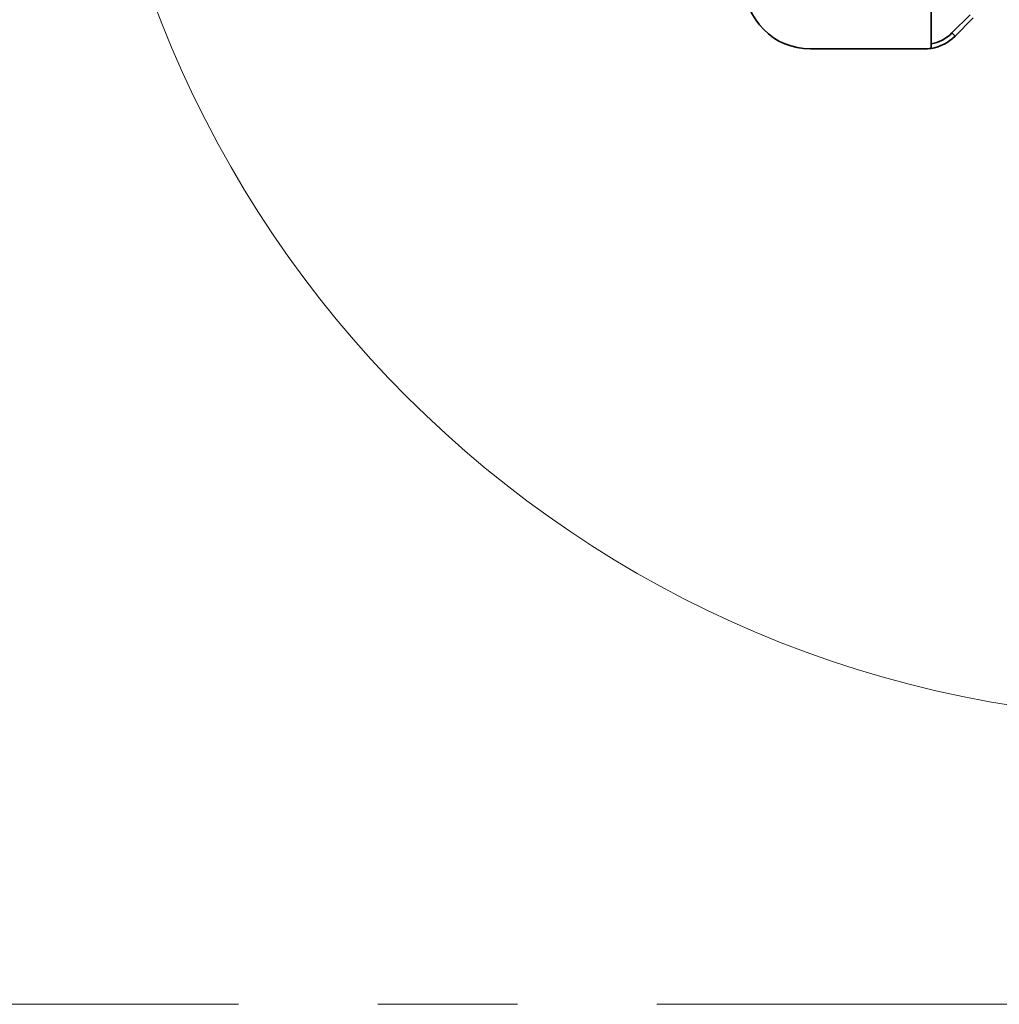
# Model space of a CAD drawing. Header units: millimetres. Extents: x 6316 to 18291, y -19059 to -9021.
# Tile 3 of 146: x 10054 to 10500, y -16438 to -15990. Entities that reach past the tile are written whole.
import ezdxf

# ---------------------------------------------------------------- set-up
doc = ezdxf.new("R2010")
doc.units = ezdxf.units.MM
doc.header["$LTSCALE"] = 10
doc.linetypes.add('CENTER', pattern=[50.8, 31.75, -6.35, 6.35, -6.35])
doc.layers.add('中心线层', color=1, linetype='CENTER')

msp = doc.modelspace()

# ---------------------------------------------------------------- linework, layer by layer
at = {"color": 7, "linetype": 'Continuous', "lineweight": 35}
for p, q in [((10469.24, -16001.07), (10469.24, -15958.37)), ((10478.69, -15996.1), (10486.97, -15987.82)), ((10488.39, -15989.23), (10480.1, -15997.52)), ((10480.1, -15997.52), (10478.69, -15996.1)), ((10465.96, -16003.37), (10414.24, -16003.37))]:
    msp.add_line(p, q, dxfattribs=at)
for centre, radius, start, end in [((10414.24, -15973.37), 30, 180, 270), ((10465.96, -15983.37), 18, 280.5131, 315), ((10465.96, -15983.37), 20, 279.4516, 315), ((10465.96, -15983.37), 20, 270, 279.4516)]:
    msp.add_arc(centre, radius, start, end, dxfattribs=at)
msp.add_open_spline([(10469.24, -16003.1), (10469.24, -16003.08), (10469.24, -16003.04), (10469.24, -16002.69), (10469.24, -16002.19), (10469.24, -16001.62), (10469.24, -16001.23), (10469.24, -16001.07)], degree=3, knots=[0, 0, 0, 0, 0.21081, 0.4215788, 0.6335433, 0.8482825, 1, 1, 1, 1], dxfattribs=at)
at = {"layer": '中心线层', "color": 2, "linetype": 'CENTER', "lineweight": 20}
msp.add_line((8820.36, -16438.32), (12348.13, -16438.32), dxfattribs=at)
at = {"layer": '中心线层', "color": 1, "linetype": 'ByBlock', "lineweight": 20}
msp.add_circle((10584.24, -15808.37), 500, dxfattribs=at)

doc.saveas('drawing.dxf')
